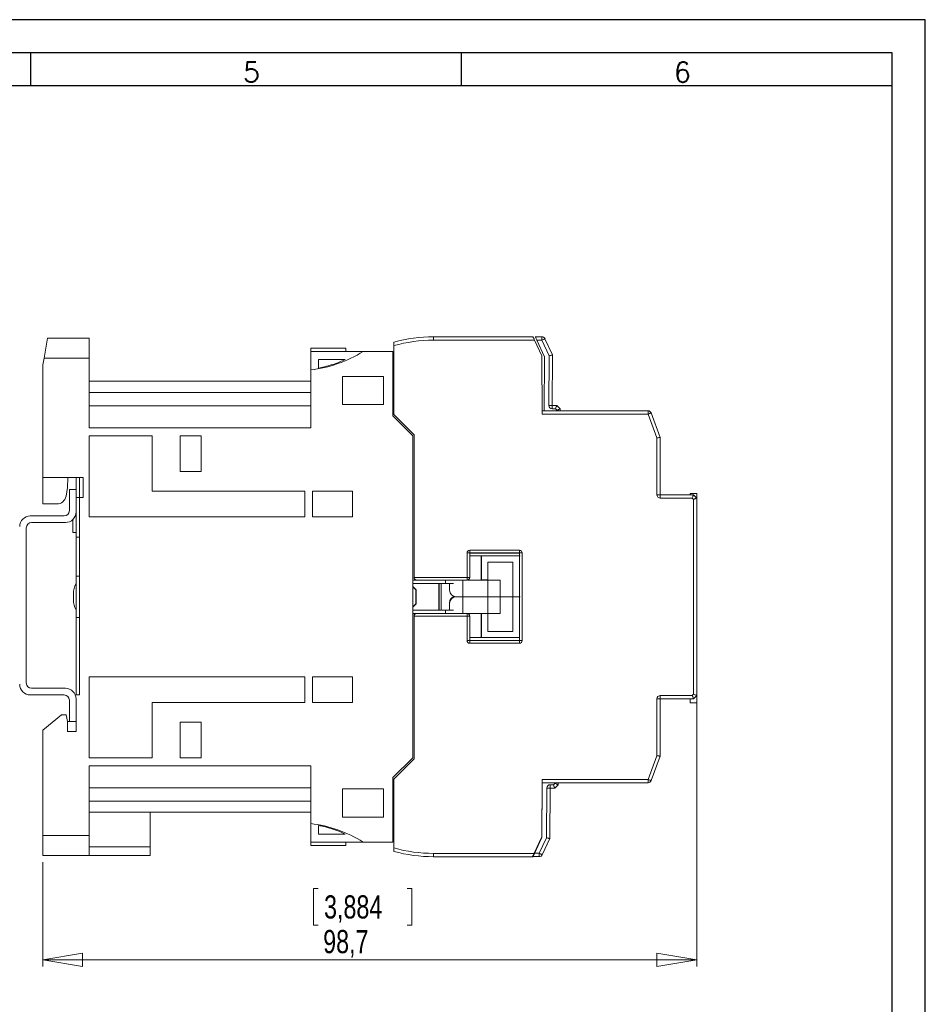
# Model space of a CAD drawing. Header units: millimetres. Extents: x 0 to 420, y 0 to 297.
# Tile 11 of 11: x 283 to 420, y 148 to 297. Entities that reach past the tile are written whole.
import ezdxf

# ---------------------------------------------------------------- set-up
doc = ezdxf.new("R2010")
doc.units = ezdxf.units.MM
doc.layers.add('FORMATO', color=7, linetype='Continuous')
doc.styles.add('SLDTEXTSTYLE0', font='ROMANS')
doc.styles.add('SLDTEXTSTYLE2', font='TXT', dxfattribs={"width": 0.569583})
doc.styles.add('SLDTEXTSTYLE3', font='TXT', dxfattribs={"width": 0.75})
doc.dimstyles.new('SLDDIMSTYLE0', dxfattribs={"dimtxt": 3.5, "dimasz": 6, "dimexe": 0, "dimexo": 0.0625, "dimgap": 0.875, "dimtad": 1, "dimdec": 1, "dimrnd": 1e-09, "dimzin": 12, "dimdsep": 46, "dimtxsty": 'SLDTEXTSTYLE3', "dimblk1": 'CLOSED', "dimblk2": 'CLOSED', "dimsah": 1, "dimcen": 0.09, "dimadec": 0, "dimazin": 3, "dimtfac": 1, "dimtdec": 1, "dimtofl": 0, "dimtmove": 0, "dimatfit": 3, "dimldrblk": 'CLOSED', "dimfxl": 0, "dimfrac": 2, "dimtolj": 1, "dimtzin": 12, "dimarcsym": 0})

# ---------------------------------------------------------------- blocks, each defined once
blk = doc.blocks.new('SW_NOTE_0')
at = {"color": 0, "linetype": 'Continuous', "lineweight": 0, "insert": (-1.71, 0), "char_height": 1.32292, "attachment_point": 1, "rotation": 90, "style": 'SLDTEXTSTYLE2'}
blk.add_mtext('Sujeito a alteração sem aviso prévio. As informações contidas são valores de referência.                                                           Los valores demostrados pueden ser cambiados sin aviso previo. La información és de referencia solamente.', dxfattribs=at)
blk = doc.blocks.new('_CLOSED')
at = {"color": 0, "linetype": 'ByBlock', "lineweight": -2}
for p, q in [((-1, 0.166667), (0, 0)), ((-1, 0.166667), (-1, -0.166667)), ((0, 0), (-1, -0.166667)), ((0, 0), (-1, 0))]:
    blk.add_line(p, q, dxfattribs=at)
blk = doc.blocks.new('_D_2')
at = {"color": 7, "linetype": 'Continuous', "lineweight": 0}
for p, q in [((385.52, 194.06), (385.52, 154.2)), ((286.87, 169.96), (286.87, 154.2)), ((328.4, 165.99), (327.69, 165.99)), ((327.69, 165.99), (327.69, 160.43)), ((341.82, 165.99), (342.53, 165.99)), ((342.53, 165.99), (342.53, 160.43)), ((327.69, 160.43), (328.4, 160.43)), ((342.53, 160.43), (341.82, 160.43)), ((286.87, 155.2), (385.52, 155.2))]:
    blk.add_line(p, q, dxfattribs=at)
at = {"color": 7, "linetype": 'Continuous', "lineweight": 0, "xscale": 6, "yscale": 6, "rotation": 180.0000000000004}
blk.add_blockref('_CLOSED', (286.87, 155.2, -0.26), dxfattribs=at)
at = {"color": 7, "linetype": 'Continuous', "lineweight": 0, "xscale": 6, "yscale": 6}
blk.add_blockref('_CLOSED', (385.52, 155.2, -0.26), dxfattribs=at)
at = {"color": 7, "linetype": 'Continuous', "lineweight": 0, "char_height": 3.5, "attachment_point": 1, "style": 'SLDTEXTSTYLE3'}
for s, insert in [('3,884', (329.29, 164.94, -0.26)), ('98,7', (329.16, 159.71, -0.26))]:
    blk.add_mtext(s, dxfattribs=dict(at, insert=insert))

msp = doc.modelspace()

# ---------------------------------------------------------------- linework, layer by layer
at = {"color": 7, "linetype": 'Continuous', "lineweight": 15}
for p, q in [((287.05, 245.96), (287.58, 248.96)), ((287.58, 248.96), (293.87, 248.96)), ((293.87, 248.96), (293.87, 245.96)), ((345.82, 248.66), (345.82, 249.16)), ((345.82, 249.16), (360.82, 249.16)), ((361.05, 248.66), (345.82, 248.66)), ((361.05, 248.66), (362.17, 246.28)), ((361.16, 249.18), (362.17, 249.17)), ((362.55, 246.17), (361.39, 248.68)), ((362.17, 248.67), (361.39, 248.68)), ((363.25, 246.32), (362.17, 248.67)), ((362.62, 248.88), (363.75, 246.43)), ((327.27, 247.46), (332.57, 247.46)), ((327.27, 247.46), (327.27, 246.96)), ((327.27, 246.96), (335.17, 246.96)), ((327.27, 246.96), (327.27, 244.17)), ((332.57, 247.46), (332.57, 246.96)), ((339.67, 246.96), (335.17, 246.96)), ((339.67, 246.96), (339.67, 237.24)), ((339.82, 237.46), (339.82, 247.85)), ((286.87, 244.96), (287.05, 245.96)), ((293.87, 245.96), (287.05, 245.96)), ((293.87, 245.96), (293.87, 235.44)), ((332.49, 245.76), (328.47, 245.76)), ((328.47, 245.76), (328.47, 244.46)), ((339.82, 245.76), (339.67, 245.76)), ((362.21, 237.51), (362.17, 246.28)), ((362.5, 238.02), (362.55, 246.17)), ((363.21, 238.82), (363.25, 246.32)), ((363.75, 246.43), (363.71, 238.82)), ((286.87, 244.96), (286.87, 227.96)), ((327.27, 244.17), (327.27, 235.44)), ((327.27, 242.46), (293.87, 242.46)), ((338.27, 243.19), (332.07, 243.19)), ((332.07, 243.19), (332.07, 238.94)), ((338.27, 238.94), (338.27, 243.19)), ((339.67, 242.68), (339.82, 242.58)), ((327.27, 240.79), (293.87, 240.79)), ((327.27, 238.76), (293.87, 238.76)), ((332.07, 238.94), (338.27, 238.94)), ((362.21, 238.01), (364.03, 238.01)), ((364.4, 238.01), (362.5, 238.02)), ((362.52, 238.01), (362.5, 238.02)), ((363.71, 238.82), (364.41, 238.81)), ((364.2, 238.31), (363.71, 238.32)), ((364, 238.01), (364, 238.01)), ((364.4, 238.11), (364.2, 238.31)), ((364.4, 238.01), (364.4, 238.11)), ((364.41, 238.81), (364.91, 238.31)), ((364.91, 238.31), (364.9, 238.01)), ((364.9, 238.01), (378.17, 238.01)), ((378.17, 238.01), (378.17, 237.51)), ((378.64, 237.69), (380.02, 234.01)), ((342.67, 234.24), (339.67, 237.24)), ((342.87, 234.41), (339.82, 237.46)), ((378.17, 237.51), (362.21, 237.51)), ((379.52, 233.92), (378.17, 237.51)), ((293.87, 235.44), (327.27, 235.44)), ((303.37, 234.24), (293.87, 234.24)), ((293.87, 234.24), (293.87, 222.01)), ((303.37, 225.91), (303.37, 234.24)), ((310.77, 234.24), (307.57, 234.24)), ((307.57, 234.24), (307.57, 228.86)), ((310.77, 228.86), (310.77, 234.24)), ((342.67, 185.69), (342.67, 234.24)), ((342.87, 212.89), (342.87, 234.41)), ((379.52, 225.36), (379.52, 233.92)), ((380.02, 234.01), (380.02, 225.36)), ((307.57, 228.86), (310.77, 228.86)), ((292.97, 227.96), (286.87, 227.96)), ((286.87, 227.96), (286.87, 223.96)), ((290.59, 226.46), (290.62, 227.96)), ((291.87, 226.16), (291.87, 227.96)), ((292.37, 227.96), (292.37, 224.96)), ((292.97, 224.96), (292.97, 227.96)), ((290.36, 225.13), (290.59, 226.46)), ((290.87, 226.16), (290.87, 222.96)), ((291.87, 226.16), (290.87, 226.16)), ((291.87, 222.76), (291.87, 226.16)), ((326.37, 225.91), (303.37, 225.91)), ((326.37, 222.01), (326.37, 225.91)), ((333.57, 225.91), (327.57, 225.91)), ((327.57, 225.91), (327.57, 222.01)), ((333.57, 222.01), (333.57, 225.91)), ((291.87, 224.96), (292.37, 224.96)), ((292.37, 195.16), (292.37, 224.96)), ((292.97, 224.96), (292.37, 224.96)), ((380.02, 225.36), (379.52, 225.36)), ((380.02, 225.36), (385.05, 225.34)), ((384.84, 224.84), (380.02, 224.86)), ((384.52, 225.34), (384.52, 225.56)), ((384.52, 225.56), (385.52, 225.56)), ((385.02, 224.66), (384.84, 224.84)), ((385.02, 195.27), (385.02, 224.66)), ((385.05, 225.34), (385.52, 224.86)), ((385.52, 225.56), (385.52, 224.86)), ((385.52, 224.86), (385.52, 195.06)), ((288.97, 223.96), (286.87, 223.96)), ((291.87, 218.96), (291.87, 222.76)), ((290.07, 222.16), (284.97, 222.16)), ((291.37, 219.66), (291.37, 221.6)), ((293.87, 222.01), (326.37, 222.01)), ((327.57, 222.01), (333.57, 222.01)), ((284.37, 196.96), (284.37, 220.36)), ((285.17, 221.16), (290.27, 221.16)), ((291.37, 219.66), (291.87, 219.66)), ((291.87, 218.96), (292.37, 218.96)), ((291.87, 213.09), (291.87, 218.96)), ((351.26, 216.98), (358.78, 216.98)), ((351.26, 216.58), (351.26, 216.98)), ((358.78, 216.58), (358.78, 216.98)), ((350.86, 212.88), (350.86, 216.58)), ((351.26, 216.58), (350.86, 216.58)), ((351.26, 216.58), (351.26, 212.88)), ((358.78, 216.58), (351.26, 216.58)), ((351.26, 216.57), (351.26, 216.58)), ((351.26, 212.87), (351.26, 216.57)), ((358.77, 216.55), (351.26, 216.55)), ((353.01, 216.14), (351.26, 216.14)), ((353.01, 216.14), (353.01, 212.49)), ((353.01, 216.14), (353.01, 216.14)), ((353.02, 216.13), (353.01, 216.14)), ((358.77, 216.14), (353.01, 216.14)), ((353.02, 216.13), (353.02, 212.5)), ((358.78, 216.13), (353.02, 216.13)), ((358.77, 216.57), (358.78, 216.58)), ((358.77, 216.57), (358.77, 216.14)), ((358.78, 216.58), (359.18, 216.58)), ((358.78, 209.96), (358.78, 216.13)), ((358.78, 216.13), (358.9, 216.13)), ((359.18, 216.58), (359.18, 203.35)), ((353.98, 215.2), (357.78, 215.2)), ((353.98, 212.5), (353.98, 215.2)), ((357.78, 215.2), (357.78, 209.96)), ((292.37, 213.09), (291.87, 213.09)), ((291.87, 206.84), (291.87, 213.09)), ((346.12, 212.46), (342.67, 212.46)), ((342.87, 212.87), (342.87, 212.89)), ((342.87, 212.88), (350.86, 212.88)), ((343.27, 212.48), (343.27, 212.47)), ((350.86, 212.48), (343.27, 212.48)), ((347.04, 212.47), (343.27, 212.47)), ((346.12, 212.47), (346.12, 212.46)), ((347.04, 212.47), (350.86, 212.47)), ((350.23, 212.47), (350.23, 209.96)), ((350.86, 212.48), (350.86, 212.88)), ((351.26, 212.88), (350.86, 212.88)), ((350.86, 212.47), (350.86, 212.48)), ((350.96, 212.48), (353.98, 212.48)), ((353.01, 212.49), (350.98, 212.49)), ((351.26, 212.88), (351.26, 212.87)), ((353.02, 212.5), (353.01, 212.49)), ((353.02, 212.5), (353.98, 212.5)), ((355.88, 212.48), (353.98, 212.48)), ((353.98, 212.48), (353.98, 209.96)), ((355.88, 209.96), (355.88, 212.48)), ((347.59, 211.99), (342.67, 211.99)), ((346.62, 211.96), (342.67, 211.96)), ((343.17, 211.01), (342.67, 211.51)), ((342.67, 211.48), (343.15, 211)), ((343.15, 211), (343.17, 211.01)), ((343.15, 211), (343.15, 208.92)), ((343.17, 208.91), (343.17, 211.01)), ((346.62, 211.96), (346.64, 211.98)), ((346.62, 207.96), (346.62, 211.96)), ((346.64, 207.95), (346.64, 211.98)), ((348.23, 211.98), (346.94, 211.98)), ((346.94, 211.98), (346.94, 207.94)), ((348.23, 210.96), (348.23, 211.99)), ((291.47, 210.42), (291.47, 209.96)), ((291.47, 209.96), (291.47, 209.51)), ((349.23, 209.96), (350.23, 209.96)), ((350.23, 209.96), (350.23, 207.46)), ((350.23, 209.96), (353.98, 209.96)), ((353.98, 207.45), (353.98, 209.96)), ((353.98, 209.96), (355.88, 209.96)), ((355.88, 209.96), (355.88, 207.45)), ((357.78, 209.96), (355.88, 209.96)), ((357.78, 204.73), (357.78, 209.96)), ((357.78, 209.96), (358.78, 209.96)), ((358.78, 209.96), (358.78, 203.8)), ((358.9, 209.96), (358.78, 209.96)), ((343.15, 208.92), (342.67, 208.45)), ((342.67, 208.41), (343.17, 208.91)), ((342.67, 207.96), (346.62, 207.96)), ((342.67, 207.94), (347.59, 207.94)), ((343.15, 208.92), (343.17, 208.91)), ((346.62, 207.96), (346.64, 207.95)), ((346.94, 207.94), (348.23, 207.94)), ((348.23, 209.1), (348.23, 208.96)), ((348.23, 207.94), (348.23, 208.96)), ((291.87, 206.84), (292.37, 206.84)), ((291.87, 195.16), (291.87, 206.84)), ((342.67, 207.46), (346.12, 207.46)), ((342.87, 207.04), (342.87, 207.06)), ((350.86, 207.05), (342.87, 207.05)), ((342.87, 185.51), (342.87, 207.04)), ((343.27, 207.46), (343.27, 207.45)), ((343.27, 207.46), (347.04, 207.46)), ((343.27, 207.45), (350.86, 207.45)), ((346.12, 207.46), (346.12, 207.46)), ((350.86, 207.46), (347.04, 207.46)), ((350.86, 207.45), (350.86, 207.46)), ((350.86, 207.45), (350.86, 207.05)), ((350.86, 203.35), (350.86, 207.05)), ((351.26, 207.05), (350.86, 207.05)), ((353.98, 207.45), (350.96, 207.45)), ((353.01, 207.44), (350.98, 207.44)), ((351.26, 207.06), (351.26, 207.05)), ((351.26, 203.36), (351.26, 207.06)), ((351.26, 207.05), (351.26, 203.35)), ((353.02, 207.43), (353.01, 207.44)), ((353.01, 203.8), (353.01, 207.44)), ((353.02, 207.43), (353.98, 207.43)), ((353.02, 203.8), (353.02, 207.43)), ((353.98, 207.45), (355.88, 207.45)), ((353.98, 207.43), (353.98, 204.73)), ((353.01, 203.8), (351.26, 203.8)), ((353.02, 203.8), (353.01, 203.8)), ((358.78, 203.8), (353.02, 203.8)), ((353.98, 204.73), (357.78, 204.73)), ((358.77, 203.8), (358.77, 203.36)), ((351.26, 203.35), (350.86, 203.35)), ((351.26, 203.38), (358.77, 203.38)), ((351.26, 203.36), (351.26, 203.35)), ((351.26, 203.35), (351.26, 202.95)), ((351.26, 203.35), (358.78, 203.35)), ((358.78, 202.95), (351.26, 202.95)), ((358.77, 203.36), (358.78, 203.35)), ((358.78, 203.35), (358.78, 202.95)), ((358.78, 203.35), (359.18, 203.35)), ((326.37, 197.91), (293.87, 197.91)), ((293.87, 197.91), (293.87, 185.69)), ((326.37, 194.01), (326.37, 197.91)), ((333.57, 197.91), (327.57, 197.91)), ((327.57, 197.91), (327.57, 194.01)), ((333.57, 194.01), (333.57, 197.91)), ((290.27, 196.16), (285.17, 196.16)), ((284.97, 195.16), (290.07, 195.16)), ((291.87, 195.16), (292.37, 195.16)), ((291.87, 191.16), (291.87, 194.56)), ((379.52, 186), (379.52, 194.56)), ((380.02, 194.56), (379.52, 194.56)), ((380.02, 195.06), (384.84, 195.09)), ((385.05, 194.59), (380.02, 194.56)), ((380.02, 194.56), (380.02, 185.91)), ((384.52, 194.59), (384.52, 193.96)), ((384.84, 195.09), (385.02, 195.27)), ((385.52, 195.06), (385.05, 194.59)), ((385.52, 195.06), (385.52, 193.96)), ((290.87, 194.36), (290.87, 191.16)), ((303.37, 185.69), (303.37, 194.01)), ((303.37, 194.01), (326.37, 194.01)), ((327.57, 194.01), (333.57, 194.01)), ((385.52, 193.96), (384.52, 193.96)), ((289.69, 192.16), (286.87, 189.86)), ((290.39, 192.16), (289.69, 192.16)), ((290.57, 191.16), (290.39, 192.16)), ((290.57, 189.66), (290.57, 191.16)), ((290.87, 191.16), (290.57, 191.16)), ((290.87, 191.16), (291.87, 191.16)), ((291.87, 189.66), (291.87, 191.16)), ((310.77, 191.06), (307.57, 191.06)), ((307.57, 191.06), (307.57, 185.69)), ((310.77, 185.69), (310.77, 191.06)), ((286.87, 189.86), (286.87, 173.96)), ((290.57, 189.66), (291.87, 189.66)), ((293.87, 185.69), (303.37, 185.69)), ((307.57, 185.69), (310.77, 185.69)), ((339.67, 182.69), (342.67, 185.69)), ((378.17, 182.41), (379.52, 186)), ((380.02, 185.91), (378.64, 182.24)), ((327.27, 184.49), (293.87, 184.49)), ((293.87, 184.49), (293.87, 173.96)), ((327.27, 184.49), (327.27, 175.76)), ((339.82, 182.46), (342.87, 185.51)), ((339.67, 182.69), (339.67, 172.96)), ((339.82, 172.08), (339.82, 182.46)), ((362.17, 173.65), (362.21, 182.41)), ((362.21, 181.92), (362.17, 173.77)), ((362.21, 182.41), (378.17, 182.41)), ((364.11, 181.91), (362.21, 181.92)), ((363.41, 181.62), (363.9, 181.61)), ((363.9, 181.61), (364.11, 181.82)), ((378.17, 181.91), (364.03, 181.91)), ((364.04, 181.91), (364.05, 181.91)), ((364.11, 181.82), (364.11, 181.91)), ((364.61, 181.61), (364.11, 181.11)), ((364.15, 181.91), (364.15, 181.91)), ((364.61, 181.91), (364.61, 181.61)), ((378.17, 182.41), (378.17, 181.91)), ((293.87, 181.16), (327.27, 181.16)), ((332.07, 180.99), (332.07, 176.74)), ((338.27, 180.99), (332.07, 180.99)), ((338.27, 176.74), (338.27, 180.99)), ((362.87, 173.62), (362.91, 181.12)), ((363.41, 181.12), (363.37, 173.5)), ((364.11, 181.11), (363.41, 181.12)), ((327.27, 179.13), (293.87, 179.13)), ((327.27, 177.46), (293.87, 177.46)), ((303.07, 177.46), (303.07, 172.26)), ((332.07, 176.74), (338.27, 176.74)), ((339.82, 177.35), (339.67, 177.24)), ((327.27, 172.96), (327.27, 175.76)), ((328.47, 175.47), (328.47, 174.16)), ((286.87, 173.96), (293.87, 173.96)), ((286.87, 170.96), (286.87, 173.96)), ((293.87, 173.96), (293.87, 170.96)), ((332.49, 174.16), (328.47, 174.16)), ((339.82, 174.16), (339.67, 174.16)), ((362.17, 173.77), (360.99, 171.28)), ((303.07, 172.26), (293.87, 172.26)), ((303.07, 172.26), (303.07, 170.96)), ((327.27, 172.96), (335.17, 172.96)), ((327.27, 172.46), (327.27, 172.96)), ((332.57, 172.46), (327.27, 172.46)), ((332.57, 172.46), (332.57, 172.96)), ((339.67, 172.96), (335.17, 172.96)), ((362.17, 173.65), (361.05, 171.26)), ((361.76, 171.28), (362.87, 173.62)), ((363.37, 173.5), (362.21, 171.06)), ((293.87, 170.96), (286.87, 170.96)), ((303.07, 170.96), (293.87, 170.96)), ((345.82, 170.76), (345.82, 171.26)), ((345.82, 171.26), (361.05, 171.26)), ((361.76, 170.78), (360.83, 170.78)), ((360.99, 171.28), (361.76, 171.28)), ((360.82, 170.76), (345.82, 170.76))]:
    msp.add_line(p, q, dxfattribs=at)
at = {"color": 8, "linetype": 'Continuous', "lineweight": 15}
for p, q in [((358.78, 216.13), (358.78, 216.58)), ((347.59, 211.99), (347.59, 212.47)), ((347.59, 207.46), (347.59, 207.94)), ((358.78, 203.35), (358.78, 203.8))]:
    msp.add_line(p, q, dxfattribs=at)
at = {"color": 7, "linetype": 'Continuous', "lineweight": 15, "flags": 128}
for points in [[(360.82, 249.16), (360.83, 249.15), (360.84, 249.13), (360.86, 249.08), (360.89, 249.02), (360.92, 248.94), (360.97, 248.86), (361.01, 248.76), (361.05, 248.66)], [(361.39, 248.68), (361.35, 248.77), (361.31, 248.85), (361.28, 248.93), (361.25, 249), (361.22, 249.06), (361.19, 249.11), (361.18, 249.15), (361.17, 249.17), (361.16, 249.18)], [(362.17, 249.17), (362.17, 249.16), (362.17, 249.14), (362.17, 249.09), (362.17, 249.03), (362.17, 248.95), (362.17, 248.87), (362.17, 248.77), (362.17, 248.67)], [(362.62, 248.88), (362.61, 248.88), (362.59, 248.87), (362.54, 248.85), (362.49, 248.82), (362.42, 248.79), (362.34, 248.75), (362.25, 248.71), (362.17, 248.67)], [(363.75, 246.43), (363.74, 246.43), (363.71, 246.42), (363.66, 246.41), (363.6, 246.4), (363.53, 246.38), (363.44, 246.37), (363.34, 246.34), (363.25, 246.32)], [(363.71, 238.82), (363.7, 238.82), (363.67, 238.82), (363.62, 238.82), (363.56, 238.82), (363.49, 238.82), (363.4, 238.82), (363.31, 238.82), (363.21, 238.82)], [(363.71, 238.82), (363.71, 238.81), (363.71, 238.78), (363.71, 238.73), (363.71, 238.67), (363.71, 238.59), (363.71, 238.51), (363.71, 238.41), (363.71, 238.32)], [(364.41, 238.81), (364.4, 238.8), (364.39, 238.77), (364.37, 238.73), (364.35, 238.67), (364.31, 238.59), (364.28, 238.5), (364.24, 238.41), (364.2, 238.31)], [(364.91, 238.31), (364.9, 238.31), (364.87, 238.29), (364.82, 238.28), (364.76, 238.25), (364.68, 238.22), (364.6, 238.18), (364.5, 238.15), (364.4, 238.11)], [(364.9, 238.01), (364.89, 238.01), (364.87, 238.01), (364.82, 238.01), (364.76, 238.01), (364.68, 238.01), (364.59, 238.01), (364.5, 238.01), (364.4, 238.01)], [(378.17, 237.51), (378.27, 237.55), (378.35, 237.58), (378.43, 237.61), (378.5, 237.64), (378.56, 237.66), (378.61, 237.68), (378.63, 237.69), (378.64, 237.69)], [(380.02, 234.01), (380.01, 234.01), (379.98, 234.01), (379.94, 234), (379.87, 233.99), (379.8, 233.97), (379.71, 233.96), (379.62, 233.94), (379.52, 233.92)], [(380.02, 225.36), (380.02, 225.35), (380.02, 225.33), (380.02, 225.28), (380.02, 225.22), (380.02, 225.14), (380.02, 225.06), (380.02, 224.96), (380.02, 224.86)], [(385.05, 225.34), (385.04, 225.33), (385.03, 225.3), (385.01, 225.25), (384.99, 225.19), (384.95, 225.12), (384.92, 225.03), (384.88, 224.94), (384.84, 224.84)], [(385.52, 224.86), (385.51, 224.86), (385.49, 224.85), (385.45, 224.84), (385.4, 224.82), (385.34, 224.79), (385.27, 224.76), (385.19, 224.73), (385.11, 224.69), (385.02, 224.66)], [(380.02, 194.56), (380.02, 194.57), (380.02, 194.6), (380.02, 194.65), (380.02, 194.71), (380.02, 194.79), (380.02, 194.87), (380.02, 194.97), (380.02, 195.06)], [(385.05, 194.59), (385.04, 194.6), (385.03, 194.63), (385.01, 194.67), (384.99, 194.74), (384.95, 194.81), (384.92, 194.9), (384.88, 194.99), (384.84, 195.09)], [(385.52, 195.06), (385.51, 195.07), (385.48, 195.08), (385.44, 195.1), (385.37, 195.12), (385.3, 195.16), (385.21, 195.19), (385.12, 195.23), (385.02, 195.27)], [(380.02, 185.91), (380.01, 185.92), (379.98, 185.92), (379.94, 185.93), (379.87, 185.94), (379.8, 185.95), (379.71, 185.97), (379.62, 185.99), (379.52, 186)], [(363.41, 181.12), (363.41, 181.13), (363.41, 181.16), (363.41, 181.2), (363.41, 181.26), (363.41, 181.34), (363.41, 181.43), (363.41, 181.52), (363.41, 181.62)], [(364.11, 181.11), (364.1, 181.12), (364.09, 181.15), (364.07, 181.2), (364.05, 181.26), (364.01, 181.34), (363.98, 181.42), (363.94, 181.52), (363.9, 181.61)], [(364.11, 181.91), (364.21, 181.91), (364.3, 181.91), (364.39, 181.91), (364.46, 181.91), (364.53, 181.91), (364.57, 181.91), (364.6, 181.91), (364.61, 181.91)], [(364.61, 181.61), (364.6, 181.62), (364.57, 181.63), (364.52, 181.65), (364.46, 181.67), (364.39, 181.7), (364.3, 181.74), (364.21, 181.78), (364.11, 181.82)], [(378.64, 182.24), (378.63, 182.24), (378.61, 182.25), (378.56, 182.27), (378.5, 182.29), (378.43, 182.32), (378.35, 182.35), (378.27, 182.38), (378.17, 182.41)], [(363.41, 181.12), (363.4, 181.12), (363.37, 181.12), (363.32, 181.12), (363.26, 181.12), (363.18, 181.12), (363.1, 181.12), (363, 181.12), (362.91, 181.12)], [(363.37, 173.5), (363.36, 173.5), (363.33, 173.51), (363.28, 173.52), (363.22, 173.53), (363.14, 173.55), (363.06, 173.57), (362.96, 173.59), (362.87, 173.62)], [(360.75, 170.78), (360.76, 170.79), (360.77, 170.82), (360.79, 170.87), (360.82, 170.93), (360.86, 171), (360.9, 171.09), (360.94, 171.18), (360.99, 171.28)], [(361.05, 171.26), (361.01, 171.17), (360.97, 171.07), (360.92, 170.99), (360.89, 170.91), (360.86, 170.85), (360.84, 170.8), (360.83, 170.77), (360.82, 170.76)], [(361.76, 171.28), (361.76, 171.18), (361.76, 171.08), (361.76, 171), (361.76, 170.92), (361.76, 170.86), (361.76, 170.81), (361.76, 170.79), (361.76, 170.78)], [(362.21, 171.06), (362.2, 171.07), (362.18, 171.08), (362.14, 171.1), (362.08, 171.12), (362.01, 171.16), (361.93, 171.19), (361.85, 171.23), (361.76, 171.28)]]:
    msp.add_lwpolyline(points, dxfattribs=at)
at = {"color": 7, "linetype": 'Continuous', "lineweight": 15}
for centre, radius, start, end in [((345.82, 226.26), 22.9, 90, 105.1893), ((345.82, 226.26), 22.4, 90, 105.5368), ((362.17, 248.67), 0.5, 24.7, 89.7), ((325.12, 262.85), 18.8, 276.5775, 302.341), ((363.71, 238.82), 0.5, 179.7, 269.7), ((378.17, 237.51), 0.5, 20.556, 90), ((288.97, 225.37), 1.41, 270, 350), ((380.02, 225.36), 0.5, 180, 269.7), ((290.07, 222.96), 0.8, 270, 0), ((290.27, 222.76), 1.6, 270, 0), ((284.97, 220.56), 1.6, 90, 180), ((285.17, 220.36), 0.8, 90, 180), ((351.26, 216.58), 0.4, 90, 180), ((358.78, 216.58), 0.4, 0, 90), ((350.86, 212.88), 0.4, 270.0817, 359.9185), ((294.67, 210.42), 3.2, 151.045, 180), ((349.23, 210.96), 1, 180, 270), ((294.67, 209.51), 3.2, 180, 208.955), ((349.23, 208.96), 1, 90, 180), ((350.86, 207.05), 0.4, 0.0814, 89.9185), ((351.26, 203.35), 0.4, 180, 270), ((358.78, 203.35), 0.4, 270, 0), ((284.97, 196.76), 1.6, 180, 270), ((285.17, 196.96), 0.8, 180, 270), ((290.27, 194.56), 1.6, 0, 90), ((290.07, 194.36), 0.8, 0, 90), ((380.02, 194.56), 0.5, 90.3, 180), ((363.41, 181.12), 0.5, 89.7, 179.7), ((378.17, 182.41), 0.5, 270, 339.444), ((325.12, 157.08), 18.8, 57.659, 83.4225), ((345.82, 193.66), 22.4, 254.4632, 270), ((345.82, 193.66), 22.9, 254.8107, 270), ((361.76, 171.28), 0.5, 269.7, 334.7)]:
    msp.add_arc(centre, radius, start, end, dxfattribs=at)
for centre, major_axis, ratio, start_param, end_param in [((355.88, 215.2), (1.9, 0), 0.008727, 3.195634, 6.229144), ((343.27, 212.89), (0, -0.4), 0.999391, 4.712389, 4.747296), ((343.27, 212.88), (-0.288, 0.288), 0.965689, 0.802851, 2.338741), ((343.27, 212.87), (0, -0.4), 0.999391, 4.712389, 6.283185), ((350.86, 212.87), (0.315, -0.247), 0.998339, 5.378009, 6.947587), ((355.88, 212.5), (1.9, 0), 0.008727, 3.195634, 4.712389), ((346.94, 211.98), (0.3, 0), 0.005236, 1.570796, 3.136357), ((347.59, 211.98), (2, 0), 0.005236, 0.91513, 1.570796), ((349.23, 209.1), (0, 1), 0.999982, 0.374738, 1.570796), ((346.94, 207.95), (0.3, 0), 0.005236, 3.146829, 4.712389), ((347.59, 207.95), (2, 0), 0.005236, 4.712389, 5.368055), ((343.27, 207.06), (0, 0.4), 0.999391, 0, 1.570796), ((343.27, 207.05), (0.288, 0.288), 0.965689, 0.802851, 2.338741), ((343.27, 207.04), (0, 0.4), 0.999391, 1.53589, 1.570796), ((350.86, 207.06), (0.315, 0.247), 0.998339, 5.618784, 7.188362), ((355.88, 207.43), (1.9, 0), 0.008727, 1.570796, 3.087552), ((355.88, 204.73), (1.9, 0), 0.008727, 0.054041, 3.087552)]:
    msp.add_ellipse(centre, major_axis=major_axis, ratio=ratio, start_param=start_param, end_param=end_param, dxfattribs=at)
for points, knots in [([(339.82, 247.85), (339.82, 247.91), (339.82, 248.03), (339.82, 248.18), (339.82, 248.3), (339.82, 248.36), (339.82, 248.36), (339.82, 248.36)], [0, 0, 0, 0, 0.224912, 0.449966, 0.670741, 0.883724, 1, 1, 1, 1]), ([(328.47, 244.46), (328.76, 244.52), (329.45, 244.66), (330.52, 244.96), (331.57, 245.33), (332.21, 245.63), (332.49, 245.76)], [0, 0, 0, 0, 0.211463, 0.497029, 0.784162, 1, 1, 1, 1]), ([(332.49, 174.16), (332.21, 174.29), (331.55, 174.61), (330.44, 174.99), (329.37, 175.29), (328.71, 175.42), (328.47, 175.47)], [0, 0, 0, 0, 0.215841, 0.521154, 0.828502, 1, 1, 1, 1]), ([(339.82, 171.56), (339.82, 171.57), (339.82, 171.58), (339.82, 171.67), (339.82, 171.79), (339.82, 171.94), (339.82, 172.04), (339.82, 172.08)], [0, 0, 0, 0, 0.205244, 0.410381, 0.618603, 0.833767, 1, 1, 1, 1])]:
    msp.add_open_spline(points, degree=3, knots=knots, dxfattribs=at)
at = {"layer": 'FORMATO'}
for p, q in [((420, 297), (0, 297)), ((420, 0), (420, 297)), ((415, 292), (25, 292)), ((285, 292), (285, 287)), ((350, 292), (350, 287)), ((415, 287), (415, 292)), ((415, 287), (25, 287)), ((415, 5), (415, 287))]:
    msp.add_line(p, q, dxfattribs=at)

# ---------------------------------------------------------------- block references
at = {"color": 7, "linetype": 'Continuous', "lineweight": 0}
msp.add_blockref('SW_NOTE_0', (417.59, 12.31), dxfattribs=at)

# ---------------------------------------------------------------- texts
at = {"layer": 'FORMATO', "char_height": 3, "attachment_point": 2, "style": 'SLDTEXTSTYLE0'}
for s, insert in [('5', (318.35, 290.6)), ('6', (383.35, 290.6))]:
    msp.add_mtext(s, dxfattribs=dict(at, insert=insert))

# ---------------------------------------------------------------- dimensions: what is measured, and where the dimension line sits
at = {"color": 7, "linetype": 'Continuous', "lineweight": 0}
dim = msp.add_linear_dim(base=(385.52021943, 155.19518036), p1=(286.87021943, 170.96429942), p2=(385.52021943, 195.06429942), dimstyle='SLDDIMSTYLE0', dxfattribs=at)
dim.commit()
dim.dimension.update_dxf_attribs({"geometry": '_D_2', "text_midpoint": (335.10835875, 155.19518036), "dimtype": 160})

doc.saveas('drawing.dxf')
